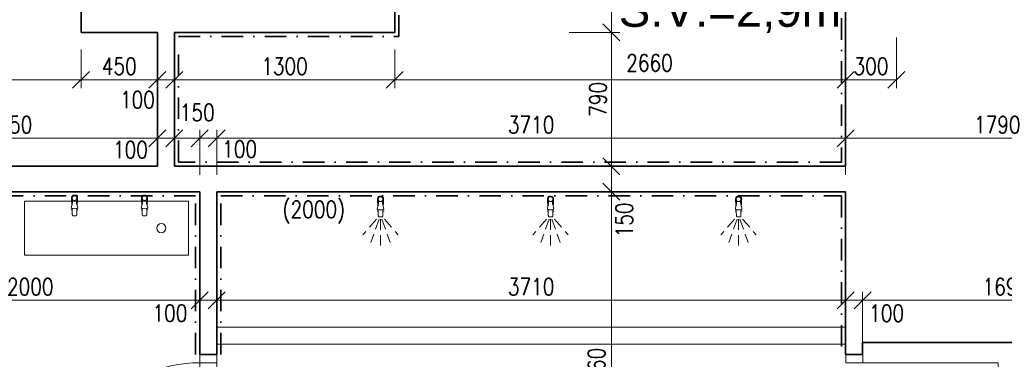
# Model space of a CAD drawing. Header units: millimetres. Extents: x -485339 to 286898, y -1189934 to 1602269.
# Tile 112 of 230: x 76883 to 82692, y -1095765 to -1093760. Entities that reach past the tile are written whole.
import ezdxf

# ---------------------------------------------------------------- set-up
doc = ezdxf.new("R2010")
doc.units = ezdxf.units.MM
doc.header["$LTSCALE"] = 10
for name, pattern in [('DASHDOT', [25.4, 12.7, -6.35, 0, -6.35]), ('DĚLICÍ2', [15.875, 6.35, -3.175, 0, -3.175, 0, -3.175]), ('ČÁRKOVANÁ', [19.05, 12.7, -6.35])]:
    doc.linetypes.add(name, pattern=pattern)
doc.layers.get('Defpoints').update_dxf_attribs({"lineweight": 0})
for name, color, linetype, lineweight in [('N_dveře', 10, 'Continuous', 18), ('N_ker.dlažba', 10, 'DASHDOT', 35), ('N_popis', 10, 'Continuous', 18), ('St__otvory_dveře', 40, 'Continuous', 18), ('St_ker_obklad', 250, 'DASHDOT', 35), ('St_kóty', 132, 'Continuous', 18), ('St_plocha_místnosti', 250, 'Continuous', 18), ('St_zařizovací předměty', 252, 'Continuous', 18), ('St_čáry_obrys', 5, 'Continuous', 35), ('St_čáry_plné', 250, 'Continuous', 18)]:
    doc.layers.add(name, color=color, linetype=linetype, lineweight=lineweight)
doc.styles.add('Andy', font='arial.ttf')
doc.styles.get("Standard").update_dxf_attribs({"font": 'simplex.shx', "width": 0.8})
doc.dimstyles.new('stavebníM50 vnitřní', dxfattribs={"dimtxt": 100, "dimasz": 100, "dimexe": 50, "dimexo": 100, "dimgap": 30, "dimtad": 1, "dimdec": 0, "dimtxsty": 'Standard', "dimblk": 'OBLIQUE', "dimcen": 2.5, "dimclrd": 256, "dimclre": 256, "dimclrt": 256, "dimadec": 0, "dimazin": 0, "dimtfac": 1, "dimtdec": 0, "dimtmove": 2, "dimatfit": 2, "dimldrblk": 'OBLIQUE', "dimfxl": 250, "dimfxlon": 1, "dimlwd": -1, "dimlwe": -1, "dimarcsym": 0})

# ---------------------------------------------------------------- blocks, each defined once
blk = doc.blocks.new('G$CB39AAC77')
at = {"layer": 'St_zařizovací předměty', "color": 0}
for p, q in [((-17.8, -17.9), (-17.7, -20.2)), ((-17.7, -20.2), (-17.6, -22.2)), ((-14.2, -56.7), (-17.7, -69.8)), ((-17.6, -22.2), (-17.5, -23.9)), ((-17.5, -23.9), (-17.5, -25.3)), ((-17.5, -25.3), (-17.4, -26.5)), ((-17.4, -26.5), (-17.4, -27.7)), ((-17.4, -27.7), (-17.3, -28.8)), ((-17.3, -28.8), (-17.2, -29.8)), ((-17.2, -29.8), (-17.2, -30.9)), ((-17.2, -30.9), (-17.1, -31.9)), ((-17.1, -31.9), (-17, -33.1)), ((-17, -33.1), (-16.9, -34.3)), ((-16.9, -34.3), (-16.8, -35.5)), ((-16.8, -35.5), (-16.7, -36.9)), ((-16.7, -36.9), (-16.6, -38.3)), ((-16.6, -38.3), (-16.5, -39.8)), ((-16.5, -39.8), (-16.4, -41.3)), ((-16.4, -11.6), (-16.4, -11.6)), ((-16.4, -41.3), (-16.3, -42.8)), ((-16.3, -42.8), (-16.2, -44.3)), ((-16.2, -44.3), (-16.1, -45.8)), ((-16.1, -45.8), (-16, -47.4)), ((-16, -47.4), (-15.9, -49.2)), ((-15.9, -49.2), (-15.8, -51)), ((-15.8, -51), (-15.6, -53.1)), ((-15.6, -53.1), (-15.5, -55.4)), ((-15.5, -55.4), (-15.3, -58)), ((-15.3, -58), (-15.1, -60.4)), ((-14.5, -19.9), (-13.8, -26.9)), ((-11.9, -46.6), (-14.2, -56.7)), ((-13.8, -26.9), (-12.5, -32.7)), ((-12.5, -32.7), (-11.6, -37.1)), ((-12.4, -6.1), (-12.4, -6.1)), ((-11.2, -41.3), (-11.9, -46.6)), ((-11.6, -37.1), (-11.2, -41.3)), ((-6.6, -2.5), (-6.6, -2.5)), ((0.5, -1.2), (0.5, -1.2)), ((7.5, -2.5), (7.5, -2.5)), ((12.5, -37.1), (12.2, -41.3)), ((12.2, -41.3), (12.9, -46.6)), ((13.5, -32.7), (12.5, -37.1)), ((12.9, -46.6), (15.1, -56.7)), ((13.4, -6.1), (13.4, -6.1)), ((14.7, -26.9), (13.5, -32.7)), ((15.5, -19.8), (14.7, -26.9)), ((15.1, -56.7), (18.7, -69.8)), ((16.3, -58), (16.1, -60.4)), ((16.4, -55.4), (16.3, -58)), ((16.6, -53.1), (16.4, -55.4)), ((16.7, -51), (16.6, -53.1)), ((16.9, -49.1), (16.7, -51)), ((17, -47.4), (16.9, -49.1)), ((17.1, -45.8), (17, -47.4)), ((17.2, -44.3), (17.1, -45.8)), ((17.3, -42.8), (17.2, -44.3)), ((17.3, -11.6), (17.3, -11.6)), ((17.4, -41.3), (17.3, -42.8)), ((17.5, -39.8), (17.4, -41.3)), ((17.6, -38.3), (17.5, -39.8)), ((17.7, -36.9), (17.6, -38.3)), ((17.8, -35.5), (17.7, -36.9)), ((17.9, -34.2), (17.8, -35.5)), ((18, -33), (17.9, -34.2)), ((18.1, -30.9), (18, -31.9)), ((18, -31.9), (18, -33)), ((18.2, -29.8), (18.1, -30.9)), ((18.3, -27.7), (18.2, -28.8)), ((18.2, -28.8), (18.2, -29.8)), ((18.4, -26.5), (18.3, -27.7)), ((18.5, -23.8), (18.4, -25.3)), ((18.4, -25.3), (18.4, -26.5)), ((18.6, -22.2), (18.5, -23.8)), ((18.7, -17.9), (18.6, -20.2)), ((18.6, -20.2), (18.6, -22.2)), ((-13.5, -89.8), (-20, -89.8)), ((-17.7, -69.8), (-18.6, -76.5)), ((-18.6, -76.5), (-17.6, -78.8)), ((-17.6, -78.8), (-16.1, -79.7)), ((-16.1, -79.7), (-12.1, -80.9)), ((-13.9, -80.5), (-13.7, -83.8)), ((-13.7, -83.8), (-13.6, -87.3)), ((-13.6, -87.3), (-13.4, -90.9)), ((-13.4, -90.9), (-13.3, -94.5)), ((-13.3, -94.5), (-13.2, -97.9)), ((-13.2, -97.9), (-13.1, -101.3)), ((-13.1, -101.3), (-13, -104.4)), ((-13, -104.4), (-12.9, -107.2)), ((-12.9, -107.2), (-12.9, -109.7)), ((-12.9, -109.7), (-12.8, -111.8)), ((-12.8, -111.8), (-12.7, -113.6)), ((-12.7, -113.6), (-12.7, -115)), ((-12.7, -115), (-12.6, -116.2)), ((-12.1, -80.9), (-8.4, -81.5)), ((-8.4, -81.5), (0.5, -82.2)), ((9.4, -81.5), (0.5, -82.2)), ((13.1, -80.9), (9.4, -81.5)), ((17.1, -79.7), (13.1, -80.9)), ((13.7, -113.6), (13.6, -115)), ((13.6, -115), (13.6, -116.2)), ((13.8, -111.8), (13.7, -113.6)), ((13.9, -109.7), (13.8, -111.8)), ((14, -104.4), (13.9, -107.2)), ((13.9, -107.2), (13.9, -109.7)), ((14.1, -101.2), (14, -104.4)), ((14.2, -97.9), (14.1, -101.2)), ((14.3, -94.5), (14.2, -97.9)), ((14.4, -90.9), (14.3, -94.5)), ((14.5, -87.3), (14.4, -90.9)), ((14.4, -89.8), (21, -89.8)), ((14.7, -83.8), (14.5, -87.3)), ((14.9, -80.5), (14.7, -83.8)), ((18.5, -78.8), (17.1, -79.7)), ((19.5, -76.5), (18.5, -78.8)), ((18.7, -69.8), (19.5, -76.5)), ((-12.6, -116.2), (-12.5, -117.2)), ((-12.5, -117.2), (-12.4, -118.1)), ((-12.4, -118.1), (-12.3, -118.8)), ((-12.3, -118.8), (-12.2, -119.5)), ((-12.2, -119.5), (-12, -120)), ((-12, -120), (-11.9, -120.5)), ((-11.9, -120.5), (-11.7, -121)), ((-11.7, -121), (-11.5, -121.4)), ((-11.5, -121.4), (-11.2, -121.8)), ((-11.2, -121.8), (-11, -122.1)), ((-11, -122.1), (-10.6, -122.4)), ((-10.6, -122.4), (-10.2, -122.7)), ((-10.2, -122.7), (-9.8, -123)), ((-9.8, -123), (-9.2, -123.2)), ((-9.2, -123.2), (-8.5, -123.5)), ((-8.5, -123.5), (-7.6, -123.7)), ((-7.6, -123.7), (-6.2, -123.8)), ((-6.2, -123.8), (-4.3, -123.9)), ((-4.3, -123.9), (-1.7, -124)), ((-1.7, -124), (0.5, -124)), ((2.7, -124), (0.5, -124)), ((5.3, -123.9), (2.7, -124)), ((7.2, -123.8), (5.3, -123.9)), ((8.5, -123.7), (7.2, -123.8)), ((9.5, -123.5), (8.5, -123.7)), ((10.2, -123.2), (9.5, -123.5)), ((10.8, -123), (10.2, -123.2)), ((11.2, -122.7), (10.8, -123)), ((11.6, -122.4), (11.2, -122.7)), ((11.9, -122.1), (11.6, -122.4)), ((12.2, -121.8), (11.9, -122.1)), ((12.5, -121.4), (12.2, -121.8)), ((12.7, -121), (12.5, -121.4)), ((12.9, -120.5), (12.7, -121)), ((13, -120), (12.9, -120.5)), ((13.2, -119.5), (13, -120)), ((13.3, -118.8), (13.2, -119.5)), ((13.4, -118.1), (13.3, -118.8)), ((13.5, -117.2), (13.4, -118.1)), ((13.6, -116.2), (13.5, -117.2))]:
    blk.add_line(p, q, dxfattribs=at)
for centre, major_axis, start_param, end_param in [((-2.4, -17.9), (-10.9, -10.9), -1.209553, -0.785152), ((-1, -18.6), (-11.9, 11.9), 6.239989, 6.644428), ((0.5, -19.2), (-10.6, 10.6), 3.881371, 7.115283), ((0.5, -19.2), (-9.75, -9.75), -0.785398, 5.497787), ((-0.1, -19.5), (-12.9, -12.9), 4.290124, 4.669192), ((0.5, -21.1), (-14, -14), 3.927237, 4.290124), ((0.5, -21.1), (-14, -14), 3.564351, 3.927237), ((1.1, -19.5), (-12.9, -12.9), 3.185282, 3.564351), ((2, -18.6), (-11.9, 11.9), 4.351639, 4.756078), ((3.3, -17.9), (-10.9, -10.9), 2.356441, 2.780842)]:
    blk.add_ellipse(centre, major_axis=major_axis, ratio=1, start_param=start_param, end_param=end_param, dxfattribs=at)
blk = doc.blocks.new('G$CDC16F9A8')
at = {"layer": 'St_zařizovací předměty', "color": 0}
for p, q in [((0, 0), (0, 0)), ((-18.2, -16.7), (-18.2, -19)), ((-18.2, -19), (-18.1, -21)), ((-14.6, -55.5), (-18.2, -68.6)), ((-18.1, -21), (-18, -22.6)), ((-18, -22.6), (-18, -24.1)), ((-18, -24.1), (-17.9, -25.3)), ((-17.9, -25.3), (-17.8, -26.5)), ((-17.8, -26.5), (-17.8, -27.6)), ((-17.8, -27.6), (-17.7, -28.6)), ((-17.7, -28.6), (-17.6, -29.7)), ((-17.6, -29.7), (-17.6, -30.7)), ((-17.6, -30.7), (-17.5, -31.8)), ((-17.5, -31.8), (-17.4, -33)), ((-17.4, -33), (-17.3, -34.3)), ((-17.3, -34.3), (-17.2, -35.7)), ((-17.2, -35.7), (-17.1, -37.1)), ((-17.1, -37.1), (-17, -38.5)), ((-17, -38.5), (-16.9, -40)), ((-16.9, -10.4), (-16.9, -10.4)), ((-16.9, -40), (-16.8, -41.5)), ((-16.8, -41.5), (-16.7, -43)), ((-16.7, -43), (-16.6, -44.6)), ((-16.6, -44.6), (-16.5, -46.2)), ((-16.5, -46.2), (-16.4, -47.9)), ((-16.4, -47.9), (-16.3, -49.8)), ((-16.3, -49.8), (-16.1, -51.9)), ((-16.1, -51.9), (-15.9, -54.2)), ((-15.9, -54.2), (-15.8, -56.8)), ((-15.8, -56.8), (-15.6, -59.2)), ((-15, -18.6), (-14.3, -25.7)), ((-12.4, -45.4), (-14.6, -55.5)), ((-14.3, -25.7), (-13, -31.5)), ((-13, -31.5), (-12, -35.9)), ((-12.9, -4.9), (-12.9, -4.9)), ((-11.7, -40.1), (-12.4, -45.4)), ((-12, -35.9), (-11.7, -40.1)), ((-7, -1.3), (-7, -1.3)), ((7, -1.3), (7, -1.3)), ((12.1, -35.9), (11.7, -40.1)), ((11.7, -40.1), (12.4, -45.4)), ((13, -31.5), (12.1, -35.9)), ((12.4, -45.4), (14.7, -55.5)), ((12.9, -4.9), (12.9, -4.9)), ((14.3, -25.7), (13, -31.5)), ((15, -18.6), (14.3, -25.7)), ((14.7, -55.5), (18.2, -68.6)), ((15.8, -56.8), (15.6, -59.2)), ((16, -54.2), (15.8, -56.8)), ((16.1, -51.9), (16, -54.2)), ((16.3, -49.8), (16.1, -51.9)), ((16.4, -47.9), (16.3, -49.8)), ((16.5, -46.2), (16.4, -47.9)), ((16.6, -44.6), (16.5, -46.2)), ((16.7, -43), (16.6, -44.6)), ((16.8, -41.5), (16.7, -43)), ((16.9, -40), (16.8, -41.5)), ((16.9, -10.4), (16.9, -10.4)), ((17, -38.5), (16.9, -40)), ((17.1, -37.1), (17, -38.5)), ((17.2, -35.7), (17.1, -37.1)), ((17.3, -34.3), (17.2, -35.7)), ((17.4, -33), (17.3, -34.3)), ((17.5, -31.8), (17.4, -33)), ((17.6, -30.7), (17.5, -31.8)), ((17.7, -28.6), (17.6, -29.6)), ((17.6, -29.6), (17.6, -30.7)), ((17.8, -27.5), (17.7, -28.6)), ((17.9, -25.3), (17.8, -26.5)), ((17.8, -26.5), (17.8, -27.5)), ((18, -24.1), (17.9, -25.3)), ((18.1, -21), (18, -22.6)), ((18, -22.6), (18, -24.1)), ((18.2, -19), (18.1, -21)), ((18.2, -16.7), (18.2, -19)), ((-13.9, -88.6), (-20.5, -88.6)), ((-18.2, -68.6), (-19, -75.2)), ((-19, -75.2), (-18, -77.5)), ((-18, -77.5), (-16.6, -78.5)), ((-16.6, -78.5), (-12.6, -79.7)), ((-14.4, -79.3), (-14.2, -82.5)), ((-14.2, -82.5), (-14, -86.1)), ((-14, -86.1), (-13.9, -89.7)), ((-13.9, -89.7), (-13.8, -93.2)), ((-13.8, -93.2), (-13.7, -96.7)), ((-13.7, -96.7), (-13.6, -100)), ((-13.6, -100), (-13.5, -103.1)), ((-13.5, -103.1), (-13.4, -106)), ((-13.4, -106), (-13.3, -108.5)), ((-13.3, -108.5), (-13.3, -110.6)), ((-13.3, -110.6), (-13.2, -112.4)), ((-13.2, -112.4), (-13.1, -113.8)), ((-13.1, -113.8), (-13, -115)), ((-13, -115), (-13, -116)), ((-13, -116), (-12.9, -116.9)), ((-12.6, -79.7), (-8.9, -80.3)), ((-8.9, -80.3), (0, -81)), ((8.9, -80.3), (0, -81)), ((12.6, -79.7), (8.9, -80.3)), ((16.6, -78.5), (12.6, -79.7)), ((13, -116), (12.9, -116.8)), ((13.1, -115), (13, -116)), ((13.2, -113.8), (13.1, -115)), ((13.3, -112.3), (13.2, -113.8)), ((13.4, -108.5), (13.3, -110.6)), ((13.3, -110.6), (13.3, -112.3)), ((13.5, -106), (13.4, -108.5)), ((13.6, -100), (13.5, -103.1)), ((13.5, -103.1), (13.5, -106)), ((13.7, -96.7), (13.6, -100)), ((13.8, -93.2), (13.7, -96.7)), ((13.9, -89.7), (13.8, -93.2)), ((14.1, -86.1), (13.9, -89.7)), ((14, -88.6), (20.5, -88.6)), ((14.2, -82.5), (14.1, -86.1)), ((14.4, -79.3), (14.2, -82.5)), ((18.1, -77.5), (16.6, -78.5)), ((19.1, -75.2), (18.1, -77.5)), ((18.2, -68.6), (19.1, -75.2)), ((-12.9, -116.9), (-12.8, -117.6)), ((-12.8, -117.6), (-12.6, -118.2)), ((-12.6, -118.2), (-12.5, -118.8)), ((-12.5, -118.8), (-12.3, -119.3)), ((-12.3, -119.3), (-12.2, -119.8)), ((-12.2, -119.8), (-11.9, -120.2)), ((-11.9, -120.2), (-11.7, -120.5)), ((-11.7, -120.5), (-11.4, -120.9)), ((-11.4, -120.9), (-11.1, -121.2)), ((-11.1, -121.2), (-10.7, -121.5)), ((-10.7, -121.5), (-10.2, -121.8)), ((-10.2, -121.8), (-9.7, -122)), ((-9.7, -122), (-9, -122.2)), ((-9, -122.2), (-8, -122.4)), ((-8, -122.4), (-6.7, -122.6)), ((-6.7, -122.6), (-4.8, -122.7)), ((-4.8, -122.7), (-2.2, -122.8)), ((-2.2, -122.8), (0, -122.8)), ((2.3, -122.8), (0, -122.8)), ((4.8, -122.7), (2.3, -122.8)), ((6.7, -122.6), (4.8, -122.7)), ((8.1, -122.4), (6.7, -122.6)), ((9, -122.2), (8.1, -122.4)), ((9.7, -122), (9, -122.2)), ((10.3, -121.8), (9.7, -122)), ((10.7, -121.5), (10.3, -121.8)), ((11.1, -121.2), (10.7, -121.5)), ((11.5, -120.9), (11.1, -121.2)), ((11.8, -120.5), (11.5, -120.9)), ((12, -120.2), (11.8, -120.5)), ((12.2, -119.7), (12, -120.2)), ((12.4, -119.3), (12.2, -119.7)), ((12.5, -118.8), (12.4, -119.3)), ((12.7, -118.2), (12.5, -118.8)), ((12.8, -117.6), (12.7, -118.2)), ((12.9, -116.8), (12.8, -117.6))]:
    blk.add_line(p, q, dxfattribs=at)
at = {"layer": 'St_zařizovací předměty', "color": 0, "linetype": 'ČÁRKOVANÁ', "ltscale": 0.5}
for points in [[(-24.5, -135.8), (-104.1, -227.5)], [(-8.1, -134.9), (-57.4, -273.4)], [(-0.3, -135.8), (-0.3, -290.7)], [(7.5, -134.9), (56.8, -273.4)], [(23.9, -135.8), (103.5, -227.5)]]:
    blk.add_lwpolyline(points, dxfattribs=at)
at = {"layer": 'St_zařizovací předměty', "color": 0}
for centre, major_axis, start_param, end_param in [((0, -19.9), (-14, -14), 3.927237, 4.290124), ((0, -19.9), (-14, -14), 3.564351, 3.927237), ((-2.9, -16.7), (-10.9, -10.9), -1.209553, -0.785152), ((-1.5, -17.3), (-11.9, 11.9), 6.239989, 6.644428), ((0, -17.9), (-10.6, 10.6), 3.881371, 7.115283), ((0, -17.9), (-9.75, -9.75), -0.785398, 5.497787), ((-0.6, -18.3), (-12.9, -12.9), 4.290124, 4.669192), ((0.6, -18.3), (-12.9, -12.9), 3.185282, 3.564351), ((1.5, -17.3), (-11.9, 11.9), 4.351639, 4.756078), ((2.9, -16.7), (-10.9, -10.9), 2.356441, 2.780842)]:
    blk.add_ellipse(centre, major_axis=major_axis, ratio=1, start_param=start_param, end_param=end_param, dxfattribs=at)
blk = doc.blocks.new('G$CC1796412')
at = {"layer": 'St__otvory_dveře', "color": 0, "ltscale": 2}
blk.add_lwpolyline([(850, 0.8), (850, 800.8)], dxfattribs=at)
at = {"layer": 'St__otvory_dveře', "ltscale": 2}
for points in [[(50, 0), (0, 0), (0, -100), (50, -100)], [(900, 0.8), (850, 0.8), (850, -99.2), (900, -99.2)]]:
    blk.add_lwpolyline(points, close=True, dxfattribs=at)
at = {"layer": 'St__otvory_dveře', "linetype": 'DĚLICÍ2', "ltscale": 2}
for points in [[(50, 0), (850, 0.8)], [(50, -100), (850, -99.2)]]:
    blk.add_lwpolyline(points, dxfattribs=at)
at = {"layer": 'St__otvory_dveře', "color": 0, "ltscale": 2}
blk.add_arc((850, 0.8), 800, 90, 180, dxfattribs=at)
blk = doc.blocks.new('_OBLIQUE')
at = {"color": 0, "linetype": 'ByBlock'}
blk.add_line((-0.5, -0.5), (0.5, 0.5), dxfattribs=at)
blk = doc.blocks.new('*D6048')
at = {"layer": 'Defpoints', "color": 0}
for p in [(92745.3, -1090603.1), (82055.3, -1093285.5), (92745.3, -1094586.3)]:
    blk.add_point(p, dxfattribs=at)
at = {"layer": 'St_kóty'}
for p, q in [((82055.3, -1090853.1), (82055.3, -1090553.1)), ((92745.3, -1090853.1), (92745.3, -1090553.1)), ((82055.3, -1090603.1), (92745.3, -1090603.1))]:
    blk.add_line(p, q, dxfattribs=at)
at = {"layer": 'St_kóty', "linetype": 'ByBlock', "xscale": 100, "yscale": 100, "zscale": 100, "rotation": 180}
blk.add_blockref('_OBLIQUE', (82055.3, -1090603.1), dxfattribs=at)
at = {"layer": 'St_kóty', "linetype": 'ByBlock', "xscale": 100, "yscale": 100, "zscale": 100}
blk.add_blockref('_OBLIQUE', (92745.3, -1090603.1), dxfattribs=at)
at = {"layer": 'St_kóty', "insert": (87400.3, -1090523.1), "char_height": 100, "attachment_point": 5}
blk.add_mtext('10690', dxfattribs=at)
blk = doc.blocks.new('*D6102')
at = {"layer": 'Defpoints', "color": 0}
for p in [(77695.3, -1094460.2), (77695.3, -1094625.4), (75945.3, -1094775.4)]:
    blk.add_point(p, dxfattribs=at)
at = {"layer": 'St_kóty'}
for p, q in [((75945.3, -1094675.4), (75945.3, -1094410.2)), ((77695.3, -1094525.4), (77695.3, -1094410.2)), ((75945.3, -1094460.2), (77695.3, -1094460.2))]:
    blk.add_line(p, q, dxfattribs=at)
at = {"layer": 'St_kóty', "linetype": 'ByBlock', "xscale": 100, "yscale": 100, "zscale": 100, "rotation": 180}
blk.add_blockref('_OBLIQUE', (75945.3, -1094460.2), dxfattribs=at)
at = {"layer": 'St_kóty', "linetype": 'ByBlock', "xscale": 100, "yscale": 100, "zscale": 100}
blk.add_blockref('_OBLIQUE', (77695.3, -1094460.2), dxfattribs=at)
at = {"layer": 'St_kóty', "insert": (76820.3, -1094380.2), "char_height": 100, "attachment_point": 5}
blk.add_mtext('1750', dxfattribs=at)
blk = doc.blocks.new('*D6103')
at = {"layer": 'Defpoints', "color": 0}
for p in [(77795.3, -1094460.2), (77695.3, -1094625.4), (77795.3, -1094625.4)]:
    blk.add_point(p, dxfattribs=at)
at = {"layer": 'St_kóty'}
for p, q in [((77695.3, -1094525.4), (77695.3, -1094410.2)), ((77795.3, -1094525.4), (77795.3, -1094410.2)), ((77695.3, -1094460.2), (77795.3, -1094460.2))]:
    blk.add_line(p, q, dxfattribs=at)
at = {"layer": 'St_kóty', "linetype": 'ByBlock', "xscale": 100, "yscale": 100, "zscale": 100, "rotation": 180}
blk.add_blockref('_OBLIQUE', (77695.3, -1094460.2), dxfattribs=at)
at = {"layer": 'St_kóty', "linetype": 'ByBlock', "xscale": 100, "yscale": 100, "zscale": 100}
blk.add_blockref('_OBLIQUE', (77795.3, -1094460.2), dxfattribs=at)
at = {"layer": 'St_kóty', "insert": (77536.2, -1094527.8), "char_height": 100, "attachment_point": 5}
blk.add_mtext('100', dxfattribs=at)
blk = doc.blocks.new('*D6104')
at = {"layer": 'Defpoints', "color": 0}
for p in [(77945.3, -1094460.2), (77795.3, -1094625.4), (77945.3, -1094775.4)]:
    blk.add_point(p, dxfattribs=at)
at = {"layer": 'St_kóty'}
for p, q in [((77795.3, -1094525.4), (77795.3, -1094410.2)), ((77945.3, -1094675.4), (77945.3, -1094410.2)), ((77795.3, -1094460.2), (77945.3, -1094460.2))]:
    blk.add_line(p, q, dxfattribs=at)
at = {"layer": 'St_kóty', "linetype": 'ByBlock', "xscale": 100, "yscale": 100, "zscale": 100, "rotation": 180}
blk.add_blockref('_OBLIQUE', (77795.3, -1094460.2), dxfattribs=at)
at = {"layer": 'St_kóty', "linetype": 'ByBlock', "xscale": 100, "yscale": 100, "zscale": 100}
blk.add_blockref('_OBLIQUE', (77945.3, -1094460.2), dxfattribs=at)
at = {"layer": 'St_kóty', "insert": (77930.4, -1094307.9), "char_height": 100, "attachment_point": 5}
blk.add_mtext('150', dxfattribs=at)
blk = doc.blocks.new('*D6105')
at = {"layer": 'Defpoints', "color": 0}
for p in [(78045.3, -1094460.2), (77945.3, -1094775.4), (78045.3, -1094775.4)]:
    blk.add_point(p, dxfattribs=at)
at = {"layer": 'St_kóty'}
for p, q in [((77945.3, -1094675.4), (77945.3, -1094410.2)), ((78045.3, -1094675.4), (78045.3, -1094410.2)), ((77945.3, -1094460.2), (78045.3, -1094460.2))]:
    blk.add_line(p, q, dxfattribs=at)
at = {"layer": 'St_kóty', "linetype": 'ByBlock', "xscale": 100, "yscale": 100, "zscale": 100, "rotation": 180}
blk.add_blockref('_OBLIQUE', (77945.3, -1094460.2), dxfattribs=at)
at = {"layer": 'St_kóty', "linetype": 'ByBlock', "xscale": 100, "yscale": 100, "zscale": 100}
blk.add_blockref('_OBLIQUE', (78045.3, -1094460.2), dxfattribs=at)
at = {"layer": 'St_kóty', "insert": (78180.3, -1094524.2), "char_height": 100, "attachment_point": 5}
blk.add_mtext('100', dxfattribs=at)
blk = doc.blocks.new('*D6106')
at = {"layer": 'Defpoints', "color": 0}
for p in [(81755.3, -1094460.2), (78045.3, -1094775.4), (81755.3, -1094775.4)]:
    blk.add_point(p, dxfattribs=at)
at = {"layer": 'St_kóty'}
for p, q in [((78045.3, -1094675.4), (78045.3, -1094410.2)), ((81755.3, -1094675.4), (81755.3, -1094410.2)), ((78045.3, -1094460.2), (81755.3, -1094460.2))]:
    blk.add_line(p, q, dxfattribs=at)
at = {"layer": 'St_kóty', "linetype": 'ByBlock', "xscale": 100, "yscale": 100, "zscale": 100, "rotation": 180}
blk.add_blockref('_OBLIQUE', (78045.3, -1094460.2), dxfattribs=at)
at = {"layer": 'St_kóty', "linetype": 'ByBlock', "xscale": 100, "yscale": 100, "zscale": 100}
blk.add_blockref('_OBLIQUE', (81755.3, -1094460.2), dxfattribs=at)
at = {"layer": 'St_kóty', "insert": (79900.3, -1094380.2), "char_height": 100, "attachment_point": 5}
blk.add_mtext('3710', dxfattribs=at)
blk = doc.blocks.new('*D6107')
at = {"layer": 'Defpoints', "color": 0}
for p in [(83545.3, -1094035.4), (83545.3, -1094460.2), (81755.3, -1094775.4)]:
    blk.add_point(p, dxfattribs=at)
at = {"layer": 'St_kóty'}
for p, q in [((83545.3, -1094210.2), (83545.3, -1094510.2)), ((81755.3, -1094675.4), (81755.3, -1094410.2)), ((81755.3, -1094460.2), (83545.3, -1094460.2))]:
    blk.add_line(p, q, dxfattribs=at)
at = {"layer": 'St_kóty', "linetype": 'ByBlock', "xscale": 100, "yscale": 100, "zscale": 100, "rotation": 180}
blk.add_blockref('_OBLIQUE', (81755.3, -1094460.2), dxfattribs=at)
at = {"layer": 'St_kóty', "linetype": 'ByBlock', "xscale": 100, "yscale": 100, "zscale": 100}
blk.add_blockref('_OBLIQUE', (83545.3, -1094460.2), dxfattribs=at)
at = {"layer": 'St_kóty', "insert": (82650.3, -1094380.2), "char_height": 100, "attachment_point": 5}
blk.add_mtext('1790', dxfattribs=at)
blk = doc.blocks.new('*D6108')
at = {"layer": 'Defpoints', "color": 0}
for p in [(77945.3, -1095416.3), (75945.3, -1095565.4), (77945.3, -1095565.4)]:
    blk.add_point(p, dxfattribs=at)
at = {"layer": 'St_kóty'}
for p, q in [((75945.3, -1095465.4), (75945.3, -1095366.3)), ((75945.3, -1095416.3), (77945.3, -1095416.3)), ((77945.3, -1095465.4), (77945.3, -1095366.3))]:
    blk.add_line(p, q, dxfattribs=at)
at = {"layer": 'St_kóty', "linetype": 'ByBlock', "xscale": 100, "yscale": 100, "zscale": 100, "rotation": 180}
blk.add_blockref('_OBLIQUE', (75945.3, -1095416.3), dxfattribs=at)
at = {"layer": 'St_kóty', "linetype": 'ByBlock', "xscale": 100, "yscale": 100, "zscale": 100}
blk.add_blockref('_OBLIQUE', (77945.3, -1095416.3), dxfattribs=at)
at = {"layer": 'St_kóty', "insert": (76945.3, -1095336.3), "char_height": 100, "attachment_point": 5}
blk.add_mtext('2000', dxfattribs=at)
blk = doc.blocks.new('*D6109')
at = {"layer": 'Defpoints', "color": 0}
for p in [(78045.3, -1094775.4), (78045.3, -1095416.3), (77945.3, -1095565.4)]:
    blk.add_point(p, dxfattribs=at)
at = {"layer": 'St_kóty'}
for p, q in [((78045.3, -1095166.3), (78045.3, -1095466.3)), ((77945.3, -1095465.4), (77945.3, -1095366.3)), ((77945.3, -1095416.3), (78045.3, -1095416.3))]:
    blk.add_line(p, q, dxfattribs=at)
at = {"layer": 'St_kóty', "linetype": 'ByBlock', "xscale": 100, "yscale": 100, "zscale": 100, "rotation": 180}
blk.add_blockref('_OBLIQUE', (77945.3, -1095416.3), dxfattribs=at)
at = {"layer": 'St_kóty', "linetype": 'ByBlock', "xscale": 100, "yscale": 100, "zscale": 100}
blk.add_blockref('_OBLIQUE', (78045.3, -1095416.3), dxfattribs=at)
at = {"layer": 'St_kóty', "insert": (77769.1, -1095492.2), "char_height": 100, "attachment_point": 5}
blk.add_mtext('100', dxfattribs=at)
blk = doc.blocks.new('*D6110')
at = {"layer": 'Defpoints', "color": 0}
for p in [(78045.3, -1094775.4), (81755.3, -1094775.4), (81755.3, -1095416.3)]:
    blk.add_point(p, dxfattribs=at)
at = {"layer": 'St_kóty'}
for p, q in [((78045.3, -1095166.3), (78045.3, -1095466.3)), ((81755.3, -1095166.3), (81755.3, -1095466.3)), ((78045.3, -1095416.3), (81755.3, -1095416.3))]:
    blk.add_line(p, q, dxfattribs=at)
at = {"layer": 'St_kóty', "linetype": 'ByBlock', "xscale": 100, "yscale": 100, "zscale": 100, "rotation": 180}
blk.add_blockref('_OBLIQUE', (78045.3, -1095416.3), dxfattribs=at)
at = {"layer": 'St_kóty', "linetype": 'ByBlock', "xscale": 100, "yscale": 100, "zscale": 100}
blk.add_blockref('_OBLIQUE', (81755.3, -1095416.3), dxfattribs=at)
at = {"layer": 'St_kóty', "insert": (79900.3, -1095336.3), "char_height": 100, "attachment_point": 5}
blk.add_mtext('3710', dxfattribs=at)
blk = doc.blocks.new('*D6111')
at = {"layer": 'Defpoints', "color": 0}
for p in [(74545.3, -1092735.4), (77245.3, -1093835.4), (77245.3, -1094115.3)]:
    blk.add_point(p, dxfattribs=at)
at = {"layer": 'St_kóty'}
for p, q in [((74545.3, -1093865.3), (74545.3, -1094165.3)), ((77245.3, -1093935.4), (77245.3, -1094165.3)), ((74545.3, -1094115.3), (77245.3, -1094115.3))]:
    blk.add_line(p, q, dxfattribs=at)
at = {"layer": 'St_kóty', "linetype": 'ByBlock', "xscale": 100, "yscale": 100, "zscale": 100, "rotation": 180}
blk.add_blockref('_OBLIQUE', (74545.3, -1094115.3), dxfattribs=at)
at = {"layer": 'St_kóty', "linetype": 'ByBlock', "xscale": 100, "yscale": 100, "zscale": 100}
blk.add_blockref('_OBLIQUE', (77245.3, -1094115.3), dxfattribs=at)
at = {"layer": 'St_kóty', "insert": (75895.3, -1094035.3), "char_height": 100, "attachment_point": 5}
blk.add_mtext('2700', dxfattribs=at)
blk = doc.blocks.new('*D6112')
at = {"layer": 'Defpoints', "color": 0}
for p in [(77245.3, -1093835.4), (77695.3, -1093835.4), (77695.3, -1094115.3)]:
    blk.add_point(p, dxfattribs=at)
at = {"layer": 'St_kóty'}
for p, q in [((77245.3, -1093935.4), (77245.3, -1094165.3)), ((77695.3, -1093935.4), (77695.3, -1094165.3)), ((77245.3, -1094115.3), (77695.3, -1094115.3))]:
    blk.add_line(p, q, dxfattribs=at)
at = {"layer": 'St_kóty', "linetype": 'ByBlock', "xscale": 100, "yscale": 100, "zscale": 100, "rotation": 180}
blk.add_blockref('_OBLIQUE', (77245.3, -1094115.3), dxfattribs=at)
at = {"layer": 'St_kóty', "linetype": 'ByBlock', "xscale": 100, "yscale": 100, "zscale": 100}
blk.add_blockref('_OBLIQUE', (77695.3, -1094115.3), dxfattribs=at)
at = {"layer": 'St_kóty', "insert": (77470.3, -1094035.3), "char_height": 100, "attachment_point": 5}
blk.add_mtext('450', dxfattribs=at)
blk = doc.blocks.new('*D6113')
at = {"layer": 'Defpoints', "color": 0}
for p in [(77695.3, -1093835.4), (77795.3, -1093835.4), (77795.3, -1094115.3)]:
    blk.add_point(p, dxfattribs=at)
at = {"layer": 'St_kóty'}
for p, q in [((77695.3, -1093935.4), (77695.3, -1094165.3)), ((77795.3, -1093935.4), (77795.3, -1094165.3)), ((77695.3, -1094115.3), (77795.3, -1094115.3))]:
    blk.add_line(p, q, dxfattribs=at)
at = {"layer": 'St_kóty', "linetype": 'ByBlock', "xscale": 100, "yscale": 100, "zscale": 100, "rotation": 180}
blk.add_blockref('_OBLIQUE', (77695.3, -1094115.3), dxfattribs=at)
at = {"layer": 'St_kóty', "linetype": 'ByBlock', "xscale": 100, "yscale": 100, "zscale": 100}
blk.add_blockref('_OBLIQUE', (77795.3, -1094115.3), dxfattribs=at)
at = {"layer": 'St_kóty', "insert": (77577.5, -1094232.9), "char_height": 100, "attachment_point": 5}
blk.add_mtext('100', dxfattribs=at)
blk = doc.blocks.new('*D6114')
at = {"layer": 'Defpoints', "color": 0}
for p in [(77795.3, -1093835.4), (79095.3, -1093835.4), (79095.3, -1094115.3)]:
    blk.add_point(p, dxfattribs=at)
at = {"layer": 'St_kóty'}
for p, q in [((77795.3, -1093935.4), (77795.3, -1094165.3)), ((79095.3, -1093935.4), (79095.3, -1094165.3)), ((77795.3, -1094115.3), (79095.3, -1094115.3))]:
    blk.add_line(p, q, dxfattribs=at)
at = {"layer": 'St_kóty', "linetype": 'ByBlock', "xscale": 100, "yscale": 100, "zscale": 100, "rotation": 180}
blk.add_blockref('_OBLIQUE', (77795.3, -1094115.3), dxfattribs=at)
at = {"layer": 'St_kóty', "linetype": 'ByBlock', "xscale": 100, "yscale": 100, "zscale": 100}
blk.add_blockref('_OBLIQUE', (79095.3, -1094115.3), dxfattribs=at)
at = {"layer": 'St_kóty', "insert": (78445.3, -1094035.3), "char_height": 100, "attachment_point": 5}
blk.add_mtext('1300', dxfattribs=at)
blk = doc.blocks.new('*D6115')
at = {"layer": 'Defpoints', "color": 0}
for p in [(81755.3, -1092735.4), (79095.3, -1093835.4), (81755.3, -1094115.3)]:
    blk.add_point(p, dxfattribs=at)
at = {"layer": 'St_kóty'}
for p, q in [((81755.3, -1093865.3), (81755.3, -1094165.3)), ((79095.3, -1093935.4), (79095.3, -1094165.3)), ((79095.3, -1094115.3), (81755.3, -1094115.3))]:
    blk.add_line(p, q, dxfattribs=at)
at = {"layer": 'St_kóty', "linetype": 'ByBlock', "xscale": 100, "yscale": 100, "zscale": 100, "rotation": 180}
blk.add_blockref('_OBLIQUE', (79095.3, -1094115.3), dxfattribs=at)
at = {"layer": 'St_kóty', "linetype": 'ByBlock', "xscale": 100, "yscale": 100, "zscale": 100}
blk.add_blockref('_OBLIQUE', (81755.3, -1094115.3), dxfattribs=at)
at = {"layer": 'St_kóty', "insert": (80598.6, -1094015.6), "char_height": 100, "attachment_point": 5}
blk.add_mtext('2660', dxfattribs=at)
blk = doc.blocks.new('*D6116')
at = {"layer": 'Defpoints', "color": 0}
for p in [(82055.3, -1092435.4), (81755.3, -1092735.4), (82055.3, -1094115.3)]:
    blk.add_point(p, dxfattribs=at)
at = {"layer": 'St_kóty'}
for p, q in [((81755.3, -1093865.3), (81755.3, -1094165.3)), ((82055.3, -1093865.3), (82055.3, -1094165.3)), ((81755.3, -1094115.3), (82055.3, -1094115.3))]:
    blk.add_line(p, q, dxfattribs=at)
at = {"layer": 'St_kóty', "linetype": 'ByBlock', "xscale": 100, "yscale": 100, "zscale": 100, "rotation": 180}
blk.add_blockref('_OBLIQUE', (81755.3, -1094115.3), dxfattribs=at)
at = {"layer": 'St_kóty', "linetype": 'ByBlock', "xscale": 100, "yscale": 100, "zscale": 100}
blk.add_blockref('_OBLIQUE', (82055.3, -1094115.3), dxfattribs=at)
at = {"layer": 'St_kóty', "insert": (81905.3, -1094035.3), "char_height": 100, "attachment_point": 5}
blk.add_mtext('300', dxfattribs=at)
blk = doc.blocks.new('*D6119')
at = {"layer": 'Defpoints', "color": 0}
for p in [(79800.2, -1093175.6), (79095.3, -1093835.4), (80374.1, -1093835.4)]:
    blk.add_point(p, dxfattribs=at)
at = {"layer": 'St_kóty'}
for p, q in [((80124.1, -1093175.6), (80424.1, -1093175.6)), ((80374.1, -1093175.6), (80374.1, -1093835.4)), ((80124.1, -1093835.4), (80424.1, -1093835.4))]:
    blk.add_line(p, q, dxfattribs=at)
at = {"layer": 'St_kóty', "linetype": 'ByBlock', "xscale": 100, "yscale": 100, "zscale": 100}
for p, rotation in [((80374.1, -1093175.6), 90), ((80374.1, -1093835.4), 270)]:
    blk.add_blockref('_OBLIQUE', p, dxfattribs=dict(at, rotation=rotation))
at = {"layer": 'St_kóty', "insert": (80294.1, -1093505.5), "char_height": 100, "attachment_point": 5, "rotation": 90}
blk.add_mtext('660', dxfattribs=at)
blk = doc.blocks.new('*D6120')
at = {"layer": 'Defpoints', "color": 0}
for p in [(79095.3, -1093835.4), (77795.3, -1094625.4), (80374.1, -1094625.4)]:
    blk.add_point(p, dxfattribs=at)
at = {"layer": 'St_kóty'}
for p, q in [((80124.1, -1093835.4), (80424.1, -1093835.4)), ((80374.1, -1093835.4), (80374.1, -1094625.4)), ((80124.1, -1094625.4), (80424.1, -1094625.4))]:
    blk.add_line(p, q, dxfattribs=at)
at = {"layer": 'St_kóty', "linetype": 'ByBlock', "xscale": 100, "yscale": 100, "zscale": 100}
for p, rotation in [((80374.1, -1093835.4), 90), ((80374.1, -1094625.4), 270)]:
    blk.add_blockref('_OBLIQUE', p, dxfattribs=dict(at, rotation=rotation))
at = {"layer": 'St_kóty', "insert": (80294.1, -1094230.4), "char_height": 100, "attachment_point": 5, "rotation": 90}
blk.add_mtext('790', dxfattribs=at)
blk = doc.blocks.new('*D6121')
at = {"layer": 'Defpoints', "color": 0}
for p in [(77795.3, -1094625.4), (78045.3, -1094775.4), (80374.1, -1094775.4)]:
    blk.add_point(p, dxfattribs=at)
at = {"layer": 'St_kóty'}
for p, q in [((80124.1, -1094625.4), (80424.1, -1094625.4)), ((80374.1, -1094625.4), (80374.1, -1094775.4)), ((80124.1, -1094775.4), (80424.1, -1094775.4))]:
    blk.add_line(p, q, dxfattribs=at)
at = {"layer": 'St_kóty', "linetype": 'ByBlock', "xscale": 100, "yscale": 100, "zscale": 100}
for p, rotation in [((80374.1, -1094625.4), 90), ((80374.1, -1094775.4), 270)]:
    blk.add_blockref('_OBLIQUE', p, dxfattribs=dict(at, rotation=rotation))
at = {"layer": 'St_kóty', "insert": (80449.9, -1094942), "char_height": 100, "attachment_point": 5, "rotation": 90}
blk.add_mtext('150', dxfattribs=at)
blk = doc.blocks.new('*D6122')
at = {"layer": 'Defpoints', "color": 0}
for p in [(78045.3, -1094775.4), (78044.4, -1096635.4), (80374.1, -1096635.4)]:
    blk.add_point(p, dxfattribs=at)
at = {"layer": 'St_kóty'}
for p, q in [((80124.1, -1094775.4), (80424.1, -1094775.4)), ((80374.1, -1094775.4), (80374.1, -1096635.4)), ((80124.1, -1096635.4), (80424.1, -1096635.4))]:
    blk.add_line(p, q, dxfattribs=at)
at = {"layer": 'St_kóty', "linetype": 'ByBlock', "xscale": 100, "yscale": 100, "zscale": 100}
for p, rotation in [((80374.1, -1094775.4), 90), ((80374.1, -1096635.4), 270)]:
    blk.add_blockref('_OBLIQUE', p, dxfattribs=dict(at, rotation=rotation))
at = {"layer": 'St_kóty', "insert": (80286.3, -1095833.7), "char_height": 100, "attachment_point": 5, "rotation": 90}
blk.add_mtext('1860', dxfattribs=at)
blk = doc.blocks.new('*D6133')
at = {"layer": 'Defpoints', "color": 0}
for p in [(81855.3, -1095416.3), (81755.3, -1096635.4), (81855.3, -1096635.4)]:
    blk.add_point(p, dxfattribs=at)
at = {"layer": 'St_kóty'}
for p, q in [((81755.3, -1095666.3), (81755.3, -1095366.3)), ((81755.3, -1095416.3), (81855.3, -1095416.3)), ((81855.3, -1095666.3), (81855.3, -1095366.3))]:
    blk.add_line(p, q, dxfattribs=at)
at = {"layer": 'St_kóty', "linetype": 'ByBlock', "xscale": 100, "yscale": 100, "zscale": 100, "rotation": 180}
blk.add_blockref('_OBLIQUE', (81755.3, -1095416.3), dxfattribs=at)
at = {"layer": 'St_kóty', "linetype": 'ByBlock', "xscale": 100, "yscale": 100, "zscale": 100}
blk.add_blockref('_OBLIQUE', (81855.3, -1095416.3), dxfattribs=at)
at = {"layer": 'St_kóty', "insert": (81997.3, -1095492.9), "char_height": 100, "attachment_point": 5}
blk.add_mtext('100', dxfattribs=at)
blk = doc.blocks.new('*D6134')
at = {"layer": 'Defpoints', "color": 0}
for p in [(83545.3, -1095416.3), (83545.3, -1095665.4), (81855.3, -1096635.4)]:
    blk.add_point(p, dxfattribs=at)
at = {"layer": 'St_kóty'}
for p, q in [((81855.3, -1095666.3), (81855.3, -1095366.3)), ((81855.3, -1095416.3), (83545.3, -1095416.3)), ((83545.3, -1095565.4), (83545.3, -1095366.3))]:
    blk.add_line(p, q, dxfattribs=at)
at = {"layer": 'St_kóty', "linetype": 'ByBlock', "xscale": 100, "yscale": 100, "zscale": 100, "rotation": 180}
blk.add_blockref('_OBLIQUE', (81855.3, -1095416.3), dxfattribs=at)
at = {"layer": 'St_kóty', "linetype": 'ByBlock', "xscale": 100, "yscale": 100, "zscale": 100}
blk.add_blockref('_OBLIQUE', (83545.3, -1095416.3), dxfattribs=at)
at = {"layer": 'St_kóty', "insert": (82700.3, -1095336.3), "char_height": 100, "attachment_point": 5}
blk.add_mtext('1690', dxfattribs=at)

msp = doc.modelspace()

# ---------------------------------------------------------------- linework, layer by layer
at = {"layer": 'N_ker.dlažba'}
for points in [[(77920.3, -1095735.4), (77920.3, -1094800.4), (75970.3, -1094800.4), (75970.3, -1094865.4)], [(78070.3, -1095735.4), (78070.3, -1094800.4), (81730.3, -1094800.4), (81730.3, -1095735.4)]]:
    msp.add_lwpolyline(points, dxfattribs=at)
at = {"layer": 'St_ker_obklad'}
msp.add_lwpolyline([(81730.3, -1092735.4), (81730.3, -1094600.4), (77820.3, -1094600.4), (77820.3, -1093860.4), (79120.3, -1093860.4), (79120.3, -1093525.4)], dxfattribs=at)
at = {"layer": 'St_zařizovací předměty'}
msp.add_lwpolyline([(77878.2, -1094831.1), (76910.6, -1094831.1), (76910.6, -1095150.1), (77878.2, -1095150.1)], close=True, dxfattribs=at)
msp.add_ellipse((77718.3, -1094990.6), major_axis=(-19.1, 19.1), ratio=1, start_param=0.785398, end_param=7.068583, dxfattribs=at)
at = {"layer": 'St_čáry_obrys', "ltscale": 2}
for points in [[(77245.3, -1093835.4), (77245.3, -1092735.4)], [(81755.3, -1094625.4), (81755.3, -1092735.4)], [(79095.3, -1093835.4), (79095.3, -1093525.4)], [(77695.3, -1093835.4), (77245.3, -1093835.4)], [(77695.3, -1094625.4), (77695.3, -1093835.4)], [(79095.3, -1093835.4), (77795.3, -1093835.4)], [(77795.3, -1094625.4), (77795.3, -1093835.4)], [(77695.3, -1094625.4), (74545.3, -1094625.4)], [(81755.3, -1094625.4), (77795.3, -1094625.4)], [(77945.3, -1094775.4), (75945.3, -1094775.4)], [(77945.3, -1095735.4), (77945.3, -1094775.4)], [(78045.3, -1095735.4), (78045.3, -1094775.4)], [(81755.3, -1094775.4), (78045.3, -1094775.4)], [(81755.3, -1095735.4), (81755.3, -1094775.4)], [(83545.3, -1095665.4), (81855.3, -1095665.4)], [(81855.3, -1095735.4), (81855.3, -1095665.4)], [(78045.3, -1095735.4), (77945.3, -1095735.4)], [(81855.3, -1095735.4), (81755.3, -1095735.4)]]:
    msp.add_lwpolyline(points, dxfattribs=at)
at = {"layer": 'St_čáry_plné'}
for points in [[(81755.3, -1095575.4), (78045.3, -1095575.4)], [(81755.3, -1095675.4), (78045.3, -1095675.4)]]:
    msp.add_lwpolyline(points, dxfattribs=at)

# ---------------------------------------------------------------- block references
at = {"layer": 'N_dveře', "ltscale": 2, "xscale": -1}
for p, rotation in [((77945.3, -1095735.4), 89.9999999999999), ((81855.3, -1096635.4), 269.9999999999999)]:
    msp.add_blockref('G$CC1796412', p, dxfattribs=dict(at, rotation=rotation))
at = {"layer": 'St_zařizovací předměty'}
for name, p in [('G$CB39AAC77', (77205.9, -1094793.7)), ('G$CB39AAC77', (77618.8, -1094793.7)), ('G$CDC16F9A8', (79011.8, -1094801.8)), ('G$CDC16F9A8', (80014.8, -1094801.8)), ('G$CDC16F9A8', (81124.2, -1094801.8))]:
    msp.add_blockref(name, p, dxfattribs=at)

# ---------------------------------------------------------------- texts
at = {"layer": 'N_popis', "width": 0.8}
msp.add_text('(2000)', height=100, dxfattribs=at).set_placement((78433.1, -1094930))
at = {"layer": 'St_plocha_místnosti', "ltscale": 2, "style": 'Andy'}
msp.add_text('S.V.=2,9m', height=200, dxfattribs=at).set_placement((80416.8, -1093802.4))

# ---------------------------------------------------------------- dimensions: what is measured, and where the dimension line sits
at = {"layer": 'St_kóty'}
for base, p1, p2, picture, middle in [((92745.3, -1090603.1), (82055.3, -1093285.5), (92745.3, -1094586.3), '*D6048', (87400.3, -1090523.1)), ((82055.3, -1094115.3), (81755.3, -1092735.4), (82055.3, -1092435.4), '*D6116', (81905.3, -1094035.3)), ((77245.3, -1094115.3), (74545.3, -1092735.4), (77245.3, -1093835.4), '*D6111', (75895.3, -1094035.3)), ((77695.3, -1094115.3), (77245.3, -1093835.4), (77695.3, -1093835.4), '*D6112', (77470.3, -1094035.3)), ((79095.3, -1094115.3), (77795.3, -1093835.4), (79095.3, -1093835.4), '*D6114', (78445.3, -1094035.3)), ((83545.3, -1094460.2), (81755.3, -1094775.4), (83545.3, -1094035.4), '*D6107', (82650.3, -1094380.2)), ((77695.3, -1094460.2), (75945.3, -1094775.4), (77695.3, -1094625.4), '*D6102', (76820.3, -1094380.2)), ((81755.3, -1094460.2), (78045.3, -1094775.4), (81755.3, -1094775.4), '*D6106', (79900.3, -1094380.2)), ((81755.3, -1095416.3), (78045.3, -1094775.4), (81755.3, -1094775.4), '*D6110', (79900.3, -1095336.3)), ((77945.3, -1095416.3), (75945.3, -1095565.4), (77945.3, -1095565.4), '*D6108', (76945.3, -1095336.3)), ((83545.3, -1095416.3), (81855.3, -1096635.4), (83545.3, -1095665.4), '*D6134', (82700.3, -1095336.3))]:
    dim = msp.add_linear_dim(base=base, p1=p1, p2=p2, dimstyle='stavebníM50 vnitřní', dxfattribs=at)
    dim.commit()
    dim.dimension.update_dxf_attribs({"geometry": picture, "text_midpoint": middle})
for base, p1, p2, picture, middle in [((81755.3, -1094115.3), (79095.3, -1093835.4), (81755.3, -1092735.4), '*D6115', (80598.6, -1094015.6)), ((77795.3, -1094115.3), (77695.3, -1093835.4), (77795.3, -1093835.4), '*D6113', (77577.5, -1094232.9)), ((77945.3, -1094460.2), (77795.3, -1094625.4), (77945.3, -1094775.4), '*D6104', (77930.4, -1094307.9)), ((77795.3, -1094460.2), (77695.3, -1094625.4), (77795.3, -1094625.4), '*D6103', (77536.2, -1094527.8)), ((78045.3, -1094460.2), (77945.3, -1094775.4), (78045.3, -1094775.4), '*D6105', (78180.3, -1094524.2)), ((78045.3, -1095416.3), (77945.3, -1095565.4), (78045.3, -1094775.4), '*D6109', (77769.1, -1095492.2)), ((81855.3, -1095416.3), (81755.3, -1096635.4), (81855.3, -1096635.4), '*D6133', (81997.3, -1095492.9))]:
    dim = msp.add_linear_dim(base=base, p1=p1, p2=p2, dimstyle='stavebníM50 vnitřní', dxfattribs=at)
    dim.commit()
    dim.dimension.update_dxf_attribs({"geometry": picture, "text_midpoint": middle, "dimtype": 160})
for base, p1, p2, picture, middle in [((80374.1, -1093835.4), (79800.2, -1093175.6), (79095.3, -1093835.4), '*D6119', (80294.1, -1093505.5)), ((80374.1, -1094625.4), (79095.3, -1093835.4), (77795.3, -1094625.4), '*D6120', (80294.1, -1094230.4))]:
    dim = msp.add_linear_dim(base=base, p1=p1, p2=p2, angle=90, dimstyle='stavebníM50 vnitřní', dxfattribs=at)
    dim.commit()
    dim.dimension.update_dxf_attribs({"geometry": picture, "text_midpoint": middle})
for base, p1, p2, picture, middle in [((80374.1, -1094775.4), (77795.3, -1094625.4), (78045.3, -1094775.4), '*D6121', (80449.9, -1094942)), ((80374.1, -1096635.4), (78045.3, -1094775.4), (78044.4, -1096635.4), '*D6122', (80286.3, -1095833.7))]:
    dim = msp.add_linear_dim(base=base, p1=p1, p2=p2, angle=90, dimstyle='stavebníM50 vnitřní', dxfattribs=at)
    dim.commit()
    dim.dimension.update_dxf_attribs({"geometry": picture, "text_midpoint": middle, "dimtype": 160})

doc.saveas('drawing.dxf')
